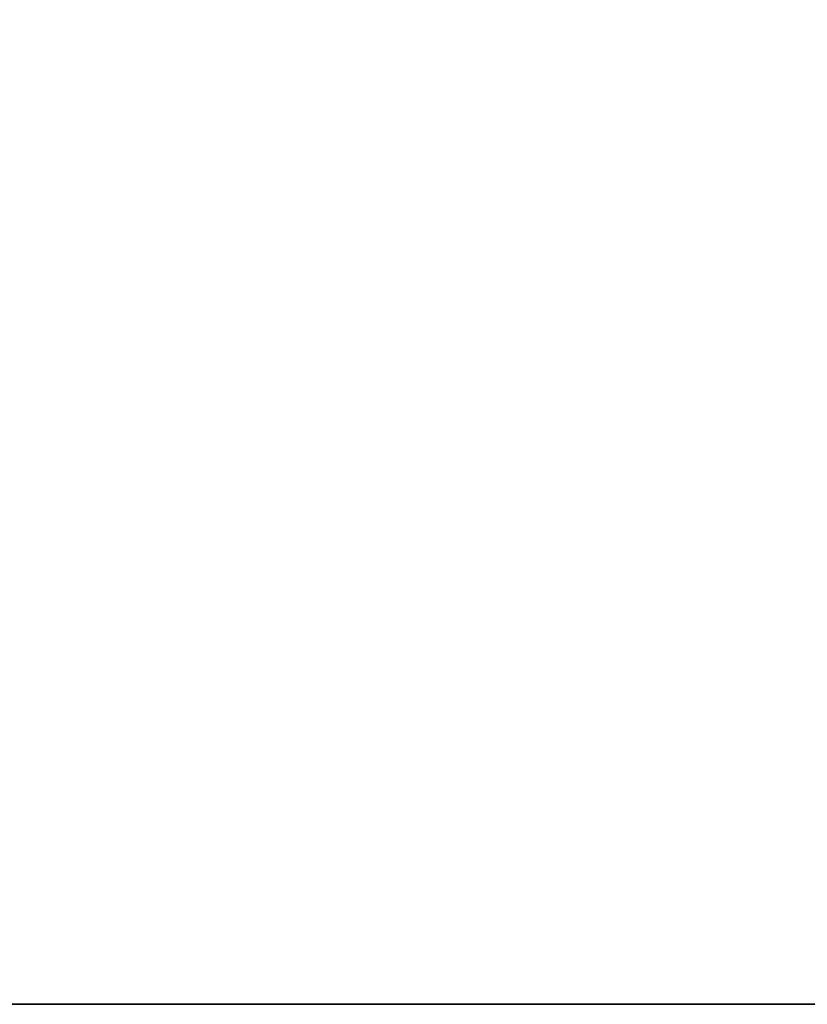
# Model space of a CAD drawing. Header units: millimetres. Extents: x -14944 to -12796, y 364 to 3070.
# Tile 3 of 256: x -14402 to -14360, y 369 to 422. Entities that reach past the tile are written whole.
import ezdxf

# ---------------------------------------------------------------- set-up
doc = ezdxf.new("R2010")
doc.units = ezdxf.units.MM
doc.layers.add('A-FLOR', color=192, linetype='Continuous', lineweight=25)

msp = doc.modelspace()

# ---------------------------------------------------------------- meshes
at = {"layer": 'A-FLOR'}
mesh = msp.add_polyface(dxfattribs=at)
corners = [(-14709.553, 369.026, -250), (-14709.553, 2868.526, -250), (-12796.12, 2868.526, -250), (-12796.12, 369.026, -250), (-13509.553, 2817.95, -250), (-13511.257, 2830.891, -250), (-13516.252, 2842.95, -250), (-13524.198, 2853.306, -250), (-13534.553, 2861.252, -250), (-13546.612, 2866.247, -250), (-13559.553, 2867.95, -250), (-13572.494, 2866.247, -250), (-13584.553, 2861.252, -250), (-13594.909, 2853.306, -250), (-13602.854, 2842.95, -250), (-13607.849, 2830.891, -250), (-13609.553, 2817.95, -250), (-13607.849, 2805.009, -250), (-13602.854, 2792.95, -250), (-13594.909, 2782.595, -250), (-13584.553, 2774.649, -250), (-13572.494, 2769.654, -250), (-13559.553, 2767.95, -250), (-13546.612, 2769.654, -250), (-13534.553, 2774.649, -250), (-13524.198, 2782.595, -250), (-13516.252, 2792.95, -250), (-13511.257, 2805.009, -250)]
mesh.append_faces([[corners[k] for k in face] for face in [(22, 3, 21), (12, 1, 11), (7, 2, 6), (4, 2, 27)]], dxfattribs={"vtx0": -1, "vtx1": -1})
mesh.append_faces([[corners[k] for k in face] for face in [(0, 20, 21, 3), (1, 19, 20, 0), (1, 16, 17), (1, 18, 19), (1, 17, 18), (3, 22, 23), (3, 23, 24, 2), (2, 25, 26), (2, 24, 25), (2, 26, 27), (1, 12, 13), (2, 7, 8)]], dxfattribs={"vtx0": -1, "vtx2": -1})
mesh.append_faces([[corners[k] for k in face] for face in [(14, 15, 1), (13, 14, 1), (10, 11, 1), (1, 2, 10), (5, 6, 2), (4, 5, 2), (8, 9, 2), (9, 10, 2), (15, 16, 1)]], dxfattribs={"vtx1": -1, "vtx2": -1})
mesh = msp.add_polyface(dxfattribs=at)
corners = [(-14709.553, 369.026), (-12796.12, 369.026), (-12796.12, 2868.526), (-14709.553, 2868.526), (-13509.553, 2817.95), (-13511.257, 2805.009), (-13516.252, 2792.95), (-13524.198, 2782.595), (-13534.553, 2774.649), (-13546.612, 2769.654), (-13559.553, 2767.95), (-13572.494, 2769.654), (-13584.553, 2774.649), (-13594.909, 2782.595), (-13602.854, 2792.95), (-13607.849, 2805.009), (-13609.553, 2817.95), (-13607.849, 2830.891), (-13602.854, 2842.95), (-13594.909, 2853.306), (-13584.553, 2861.252), (-13572.494, 2866.247), (-13559.553, 2867.95), (-13546.612, 2866.247), (-13534.553, 2861.252), (-13524.198, 2853.306), (-13516.252, 2842.95), (-13511.257, 2830.891)]
mesh.append_faces([[corners[k] for k in face] for face in [(21, 3, 20), (3, 22, 2), (23, 2, 22), (17, 3, 16), (16, 3, 15), (15, 3, 14), (7, 2, 6), (6, 2, 5)]], dxfattribs={"vtx0": -1, "vtx1": -1})
mesh.append_faces([[corners[k] for k in face] for face in [(3, 21, 22), (2, 23, 24), (2, 24, 25), (2, 4, 5), (2, 7, 8, 1), (1, 8, 9)]], dxfattribs={"vtx0": -1, "vtx2": -1})
mesh.append_faces([[corners[k] for k in face] for face in [(17, 18, 3), (19, 20, 3), (18, 19, 3), (25, 26, 2), (27, 4, 2), (26, 27, 2), (13, 14, 3), (9, 10, 1), (10, 11, 1)]], dxfattribs={"vtx1": -1, "vtx2": -1})
mesh.append_faces([[corners[k] for k in face] for face in [(12, 13, 3, 0), (11, 12, 0, 1)]], dxfattribs={"vtx1": -1, "vtx3": -1})
mesh = msp.add_polyface(dxfattribs=at)
corners = [(-14709.553, 369.026, -250), (-12796.12, 369.026, -250), (-12796.12, 369.026), (-14709.553, 369.026)]
mesh.append_faces([[corners[k] for k in face] for face in [(3, 0, 1, 2)]])

doc.saveas('drawing.dxf')
